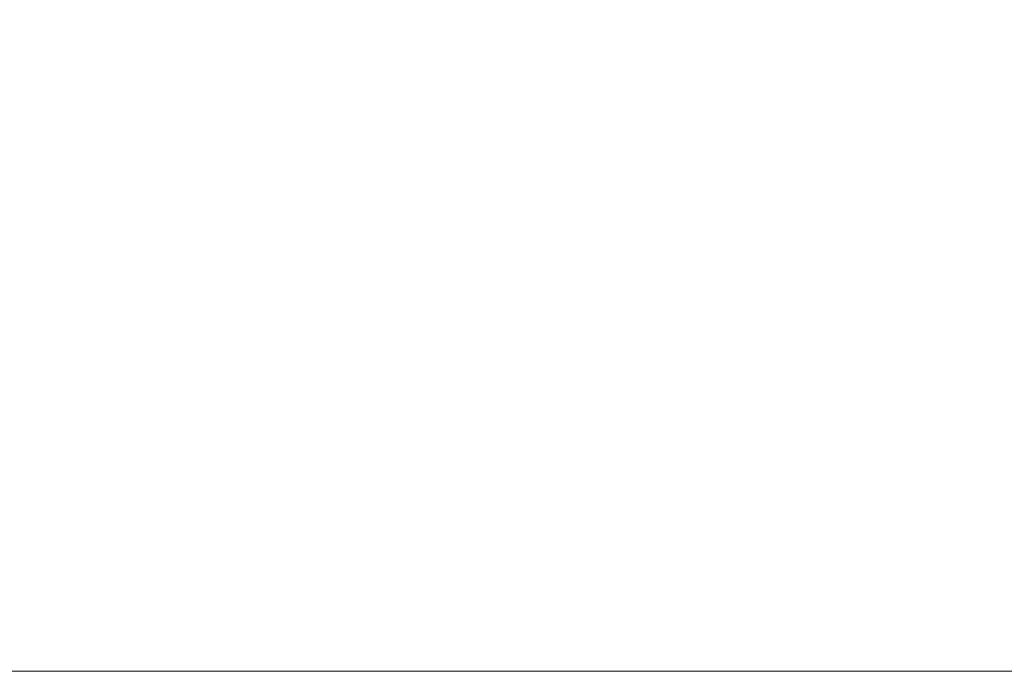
# Model space of a CAD drawing. Header units: inches. Extents: x -434 to -309, y 19 to 75.
# Tile 250 of 256: x -402.26 to -398.59, y 19.01 to 21.44. Entities that reach past the tile are written whole.
import ezdxf

# ---------------------------------------------------------------- set-up
doc = ezdxf.new("R2010")
doc.units = ezdxf.units.IN
doc.header["$MEASUREMENT"] = 0
doc.layers.add('A-FLOR-STRS', color=2, linetype='Continuous', lineweight=9)

# ---------------------------------------------------------------- blocks, each defined once
blk = doc.blocks.new('Stair - Stairs-902674-_3D_')
at = {"layer": 'A-FLOR-STRS'}
mesh = blk.add_polyface(dxfattribs=at)
corners = [(-397.5081, 75.0116, 15.6522), (-409.5081, 75.0116, 15.6522), (-409.5081, 19.0116, 15.6522), (-397.5081, 19.0116, 15.6522)]
mesh.append_faces([[corners[k] for k in face] for face in [(2, 3, 0, 1)]])
mesh = blk.add_polyface(dxfattribs=at)
corners = [(-397.5081, 75.0116, 13.6522), (-397.5081, 19.0116, 13.6522), (-409.5081, 19.0116, 13.6522), (-409.5081, 75.0116, 13.6522)]
mesh.append_faces([[corners[k] for k in face] for face in [(2, 3, 0, 1)]])
mesh = blk.add_polyface(dxfattribs=at)
corners = [(-397.5081, 19.0116, 15.6522), (-409.5081, 19.0116, 15.6522), (-409.5081, 19.0116, 13.6522), (-397.5081, 19.0116, 13.6522)]
mesh.append_faces([[corners[k] for k in face] for face in [(0, 1, 2, 3)]])

msp = doc.modelspace()

# ---------------------------------------------------------------- block references
at = {"layer": 'A-FLOR-STRS'}
msp.add_blockref('Stair - Stairs-902674-_3D_', (0, 0), dxfattribs=at)

doc.saveas('drawing.dxf')
